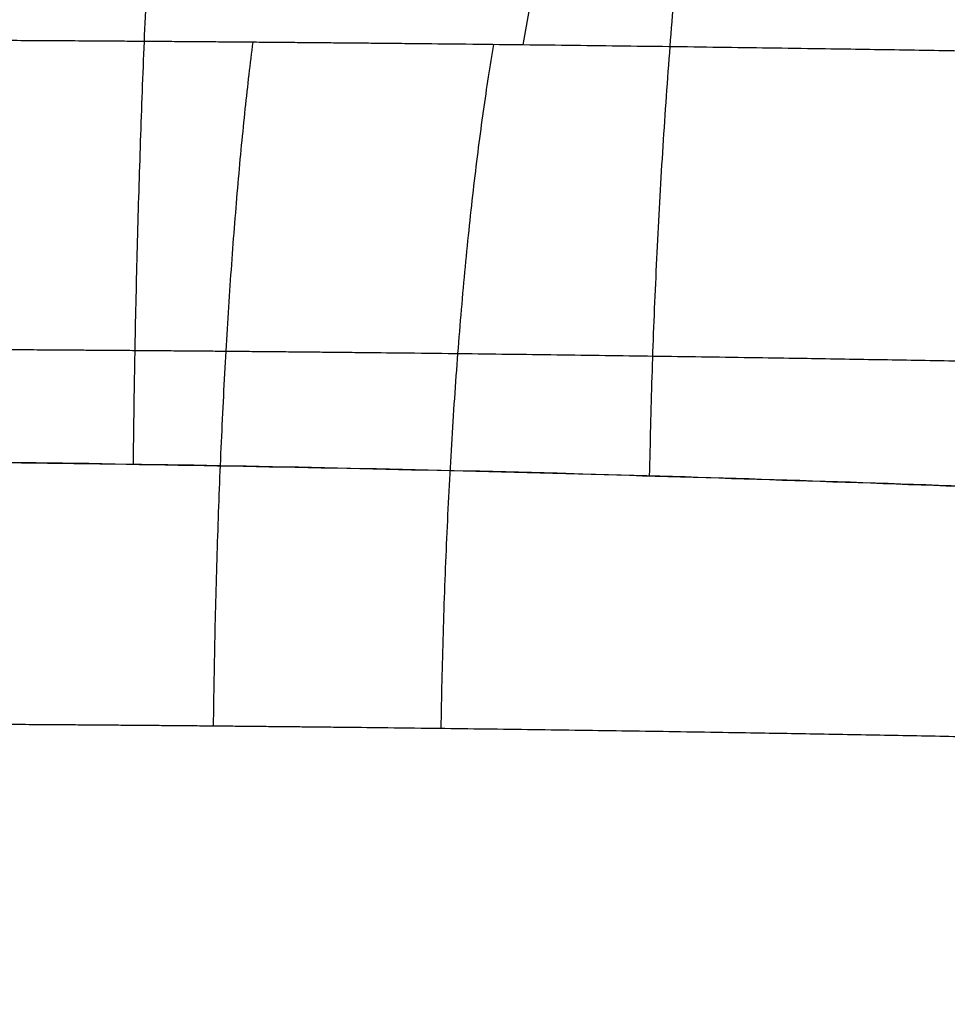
# Model space of a CAD drawing. Header units: millimetres. Extents: x -605 to 605, y -150 to 0.
# Tile 23 of 40: x 2.55 to 7.39, y -113.76 to -108.62. Entities that reach past the tile are written whole.
import ezdxf

# ---------------------------------------------------------------- set-up
doc = ezdxf.new("R2010")
doc.units = ezdxf.units.MM
doc.header["$MEASUREMENT"] = 0
doc.layers.add('Default', color=7, linetype='Continuous', true_color=0x000000)

msp = doc.modelspace()

# ---------------------------------------------------------------- linework, layer by layer
at = {"layer": 'Default'}
for points, weights in [([(3.144631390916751, -110.9419334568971, -22.78401398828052), (3.193012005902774, -106.4412377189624, -22.77735267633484), (3.685736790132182, -103.4569190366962, -26.11047605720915)], [0.9999992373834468, 0.9118895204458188, 1.000002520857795]), ([(5.838212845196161, -111.0024532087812, 22.24669123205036), (5.923978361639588, -106.4957738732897, 22.22418383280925), (6.838077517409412, -103.5111742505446, 25.47604618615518)], [0.9999999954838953, 0.9116637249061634, 1.000000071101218]), ([(3.767122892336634, -108.7403768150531, 35.27267185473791), (3.586122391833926, -110.1634627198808, 33.67691753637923), (3.561159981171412, -112.30786571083, 33.60425937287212)], [0.9999999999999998, 0.9189504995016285, 1.000000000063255]), ([(5.02346347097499, -108.7525617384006, 35.11611542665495), (4.782121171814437, -110.175686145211, 33.52756594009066), (4.749031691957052, -112.3206543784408, 33.45660807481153)], [1, 0.9189093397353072, 1.000000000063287])]:
    msp.add_rational_spline(points, weights, degree=2, dxfattribs=at)
msp.add_open_spline([(5.895352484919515, -104.688490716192, 39.62827692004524), (5.655946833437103, -106.0437571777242, 38.11679857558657), (5.416252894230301, -107.3990201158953, 36.60536232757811), (5.176097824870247, -108.7542770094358, 35.09399304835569)], degree=3, dxfattribs=at)
for points, weights, knots in [([(27.68886949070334, -109.5688196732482, -22.2131255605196), (28.20788813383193, -109.6003752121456, -21.56774978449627), (28.70544856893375, -109.6315213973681, -20.90283354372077), (29.65618297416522, -109.692427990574, -19.53407121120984), (30.11065223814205, -109.722267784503, -18.82774483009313), (31.3867654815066, -109.8077603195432, -16.68173173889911), (32.12921357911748, -109.8597183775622, -15.20483174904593), (33.40191158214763, -109.9512376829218, -12.16553754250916), (33.93334999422, -109.9905622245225, -10.60035515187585), (34.46156636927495, -110.030317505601, -8.586913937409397), (34.56051221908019, -110.0377993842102, -8.180679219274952), (34.74325617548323, -110.0516592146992, -7.368294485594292), (34.8272274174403, -110.0580512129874, -6.961569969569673), (35.05721724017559, -110.0756350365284, -5.740023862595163), (35.18132533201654, -110.0851915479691, -4.923969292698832), (35.46774968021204, -110.1072624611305, -2.469491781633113), (35.54448187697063, -110.1132778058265, -0.8256502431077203), (35.48662269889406, -110.1087812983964, 1.652847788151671), (35.43840310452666, -110.1050386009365, 2.481018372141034), (35.28248157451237, -110.0929752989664, 4.141658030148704), (35.17540243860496, -110.0847256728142, 4.966573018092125), (34.77029406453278, -110.053645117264, 7.414896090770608), (34.3877734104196, -110.0244798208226, 9.018826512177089), (33.6495645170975, -109.969748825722, 11.37549583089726), (33.37514976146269, -109.9494648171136, 12.15548514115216), (32.9216368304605, -109.9166931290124, 13.31278668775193), (32.76359505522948, -109.9053022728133, 13.69621164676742), (32.43266530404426, -109.8816267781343, 14.46050860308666), (32.25969855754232, -109.86936418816, 14.84143657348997), (31.36315116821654, -109.8063581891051, 16.72653844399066), (30.54776449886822, -109.7506759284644, 18.1678000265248), (28.72608671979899, -109.6321536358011, 20.92313446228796), (27.71996957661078, -109.5693730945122, 22.23682432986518), (26.06420632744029, -109.4725866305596, 24.10879659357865), (25.4853047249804, -109.4396922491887, 24.71861051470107), (24.29102104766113, -109.3743445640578, 25.89042771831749), (23.67618598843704, -109.3418832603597, 26.45233749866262), (21.77874120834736, -109.2456486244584, 28.06845123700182), (20.44369227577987, -109.1832291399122, 29.05308338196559), (18.33635519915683, -109.0948423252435, 30.38985193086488), (17.61603432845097, -109.0662859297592, 30.81220446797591), (16.14035928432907, -109.01137770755, 31.60841078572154), (15.38216210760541, -108.9849822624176, 31.98339876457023), (13.08941940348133, -108.9111310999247, 33.0177775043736), (11.52485274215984, -108.8684144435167, 33.59403059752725), (8.327033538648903, -108.798400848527, 34.52391894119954), (6.692984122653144, -108.7710660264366, 34.87780827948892), (4.606083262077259, -108.747935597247, 35.17569225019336), (4.186029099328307, -108.7438598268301, 35.22803045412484), (3.348216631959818, -108.7368937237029, 35.31731329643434), (2.929631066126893, -108.7340005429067, 35.35439064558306), (1.675292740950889, -108.7270677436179, 35.44322860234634), (0.8407640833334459, -108.72473268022, 35.47265243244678), (-4.383468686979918e-06, -108.7247181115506, 35.47282933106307)], [0.9999999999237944, 0.9999999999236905, 0.9999999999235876, 0.9999999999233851, 0.9999999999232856, 0.9999999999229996, 0.9999999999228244, 0.9999999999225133, 0.999999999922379, 0.9999999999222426, 0.999999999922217, 0.999999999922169, 0.9999999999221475, 0.9999999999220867, 0.9999999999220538, 0.9999999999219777, 0.9999999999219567, 0.9999999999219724, 0.9999999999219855, 0.9999999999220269, 0.9999999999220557, 0.9999999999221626, 0.9999999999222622, 0.9999999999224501, 0.9999999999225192, 0.9999999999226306, 0.9999999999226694, 0.9999999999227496, 0.999999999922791, 0.9999999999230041, 0.999999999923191, 0.9999999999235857, 0.9999999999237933, 0.9999999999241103, 0.9999999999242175, 0.99999999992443, 0.9999999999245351, 0.999999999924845, 0.9999999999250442, 0.9999999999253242, 0.9999999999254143, 0.9999999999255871, 0.9999999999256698, 0.9999999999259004, 0.9999999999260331, 0.9999999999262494, 0.9999999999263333, 0.9999999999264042, 0.9999999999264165, 0.999999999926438, 0.9999999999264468, 0.999999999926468, 0.9999999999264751, 0.9999999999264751], [-0.1633326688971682, -0.1633326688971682, -0.1633326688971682, -0.1633326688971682, -0.1608326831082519, -0.1608326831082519, -0.1583326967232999, -0.1583326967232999, -0.1533327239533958, -0.1533327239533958, -0.1483327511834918, -0.1483327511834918, -0.1470827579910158, -0.1470827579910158, -0.1458327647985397, -0.1458327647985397, -0.1433327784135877, -0.1433327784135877, -0.1383328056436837, -0.1383328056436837, -0.1358328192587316, -0.1358328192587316, -0.1333328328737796, -0.1333328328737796, -0.1283328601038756, -0.1283328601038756, -0.1258328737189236, -0.1258328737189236, -0.1245828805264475, -0.1245828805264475, -0.1233328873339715, -0.1233328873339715, -0.1183329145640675, -0.1183329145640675, -0.1133329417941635, -0.1133329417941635, -0.1108329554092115, -0.1108329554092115, -0.1083329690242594, -0.1083329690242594, -0.1033329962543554, -0.1033329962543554, -0.1008330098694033, -0.1008330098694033, -0.09833302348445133, -0.09833302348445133, -0.09333305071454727, -0.09333305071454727, -0.0883330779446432, -0.0883330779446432, -0.08708308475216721, -0.08708308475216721, -0.08583309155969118, -0.08583309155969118, -0.08333310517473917, -0.08333310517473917, -0.08333310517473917, -0.08333310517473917]), ([(-26.68102252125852, -111.1938065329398, -21.47748911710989), (-27.18134495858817, -111.2259276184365, -20.85507086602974), (-27.6603327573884, -111.2575718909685, -20.21469302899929), (-28.5753065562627, -111.3194343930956, -18.89729085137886), (-29.01195684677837, -111.3497120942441, -18.21911992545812), (-30.25102695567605, -111.4373332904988, -16.1357566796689), (-30.9693366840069, -111.4905267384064, -14.70555267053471), (-32.19966478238, -111.5838288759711, -11.76556379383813), (-32.71163442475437, -111.6239708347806, -10.25585078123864), (-33.22059306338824, -111.664336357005, -8.316749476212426), (-33.31580466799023, -111.6719621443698, -7.926287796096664), (-33.49279008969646, -111.6862037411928, -7.140428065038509), (-33.57460801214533, -111.6927655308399, -6.744684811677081), (-33.79823602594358, -111.7107707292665, -5.557882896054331), (-33.91865769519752, -111.720607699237, -4.765868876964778), (-34.19618229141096, -111.7432681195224, -2.386787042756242), (-34.26992392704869, -111.7493319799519, -0.7967014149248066), (-34.21426890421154, -111.7447966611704, 1.594902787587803), (-34.16791140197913, -111.7409780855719, 2.393110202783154), (-34.01838081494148, -111.7287408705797, 3.992084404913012), (-33.91463974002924, -111.7203115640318, 4.795236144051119), (-33.52191796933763, -111.688457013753, 7.172853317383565), (-33.15169880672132, -111.6586657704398, 8.724899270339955), (-32.19985566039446, -111.5840264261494, 11.76489531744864), (-31.61828343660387, -111.5391819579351, 13.25285065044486), (-30.58160640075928, -111.4621652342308, 15.43570748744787), (-30.20856213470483, -111.4348742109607, 16.15444765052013), (-29.4190512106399, -111.3782850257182, 17.55301267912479), (-29.00139850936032, -111.3489425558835, 18.23553374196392), (-27.68073462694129, -111.2582608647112, 20.23389444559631), (-26.71024377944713, -111.1943416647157, 21.50098961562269), (-25.11749673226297, -111.0960029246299, 23.30297380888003), (-24.56382284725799, -111.0628364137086, 23.88697475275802), (-23.40916041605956, -110.9961268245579, 25.02117534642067), (-22.8124189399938, -110.9628615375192, 25.56701701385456), (-20.97739021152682, -110.8646988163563, 27.1308375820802), (-19.68924653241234, -110.8011456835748, 28.08067944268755), (-17.66114495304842, -110.7114717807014, 29.36766497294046), (-16.9691840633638, -110.6824856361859, 29.77356282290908), (-15.55234855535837, -110.626922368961, 30.5386659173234), (-14.82681530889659, -110.6002409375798, 30.89814552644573), (-12.60613733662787, -110.5248509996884, 31.901192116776), (-11.087331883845, -110.4811027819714, 32.46097081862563), (-8.752036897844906, -110.4273150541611, 33.13820395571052), (-7.961386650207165, -110.4112369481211, 33.33729412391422), (-6.376080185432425, -110.3838454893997, 33.67696904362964), (-5.582123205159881, -110.3723950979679, 33.81767756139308), (-3.195150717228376, -110.3447926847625, 34.15490496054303), (-1.597036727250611, -110.335490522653, 34.26687124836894), (0.8093683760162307, -110.335534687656, 34.26636248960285), (1.612871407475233, -110.3379041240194, 34.2380253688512), (2.820499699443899, -110.3449387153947, 34.15247068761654), (3.223469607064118, -110.3478741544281, 34.11676615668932), (4.030094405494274, -110.3549427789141, 34.03078149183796), (4.434531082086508, -110.3590787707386, 33.98037428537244), (6.443863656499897, -110.3825514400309, 33.6934770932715), (8.017272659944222, -110.4102920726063, 33.35263049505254), (11.0971721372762, -110.4813741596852, 32.45674969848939), (12.60417233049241, -110.5247490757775, 31.90152091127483), (14.8130751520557, -110.5997677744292, 30.90462860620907), (15.54352522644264, -110.626580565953, 30.54324377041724), (16.96582694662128, -110.6823891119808, 29.77556013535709), (17.65999884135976, -110.7114106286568, 29.36839279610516), (19.69157791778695, -110.8012800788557, 28.07919863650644), (20.9788479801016, -110.8647660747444, 27.1294453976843), (22.80890369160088, -110.9626931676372, 25.57008713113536), (23.40207464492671, -110.9957382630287, 25.02774774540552), (24.55428152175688, -111.0622665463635, 23.8967293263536), (25.11293845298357, -111.0957681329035, 23.30798196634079), (26.71108969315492, -111.1943679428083, 21.50032815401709), (27.68236352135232, -111.2583478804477, 20.23153445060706), (29.44144845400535, -111.379189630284, 17.56956756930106), (30.22911055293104, -111.435994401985, 16.17661215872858), (31.09522754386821, -111.5002830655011, 14.35453775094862), (31.26233783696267, -111.5127967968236, 13.98631225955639), (31.58205728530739, -111.536957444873, 13.24751295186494), (31.73485708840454, -111.5485918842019, 12.87660277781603), (32.17312598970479, -111.582047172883, 11.75759855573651), (32.43819440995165, -111.60274487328, 11.00378565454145), (33.1520369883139, -111.6586635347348, 8.723624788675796), (33.5215761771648, -111.6884330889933, 7.173062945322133), (33.9132259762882, -111.7201850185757, 4.804720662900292), (34.01674882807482, -111.7286131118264, 4.006754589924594), (34.16750511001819, -111.7409388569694, 2.400198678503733), (34.21412564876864, -111.7447629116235, 1.599003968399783), (34.27006684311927, -111.7493572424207, -0.7987223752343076), (34.19587944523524, -111.7432109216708, -2.389051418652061), (33.91895448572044, -111.7206614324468, -4.76348877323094), (33.79895781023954, -111.7108972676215, -5.552961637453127), (33.57661902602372, -111.6929350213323, -6.734544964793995), (33.49544585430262, -111.686405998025, -7.12793972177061), (33.31878574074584, -111.6722488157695, -7.913723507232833), (33.22313540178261, -111.6646066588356, -8.306649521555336), (32.7125716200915, -111.6240057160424, -10.25389690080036), (32.19904760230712, -111.5838611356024, -11.76718190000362), (30.96901688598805, -111.4904256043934, -14.7061728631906), (30.25190573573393, -111.4374233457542, -16.13334418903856), (29.01929595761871, -111.3502224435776, -18.20724279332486), (28.58044013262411, -111.319797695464, -18.88963925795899), (27.66237288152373, -111.2577021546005, -20.21201336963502), (27.18205803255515, -111.2259614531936, -20.85418511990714), (26.68100611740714, -111.1938048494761, -21.47750959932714)], [0.9580250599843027, 0.9579678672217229, 0.9579112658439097, 0.9578002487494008, 0.9577456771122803, 0.9575873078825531, 0.9574903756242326, 0.9573194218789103, 0.9572453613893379, 0.9571707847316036, 0.9571566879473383, 0.957130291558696, 0.9571180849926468, 0.9570846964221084, 0.9570663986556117, 0.9570242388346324, 0.9570129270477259, 0.9570213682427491, 0.9570284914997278, 0.9570512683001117, 0.9570669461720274, 0.9571261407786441, 0.9571813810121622, 0.9573190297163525, 0.9574014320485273, 0.9575419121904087, 0.9575915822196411, 0.9576940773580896, 0.9577470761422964, 0.957910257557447, 0.9580244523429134, 0.958198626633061, 0.9582571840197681, 0.9583743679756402, 0.9584326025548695, 0.9586037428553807, 0.9587135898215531, 0.958867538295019, 0.9589171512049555, 0.9590117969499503, 0.9590571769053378, 0.9591847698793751, 0.9592584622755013, 0.9593486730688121, 0.9593755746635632, 0.9594211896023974, 0.9594403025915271, 0.9594862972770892, 0.9595017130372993, 0.95950163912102, 0.9594976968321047, 0.9594860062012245, 0.9594811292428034, 0.9594693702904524, 0.9594624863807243, 0.9594234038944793, 0.9593771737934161, 0.9592579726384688, 0.9591850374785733, 0.9590579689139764, 0.959012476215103, 0.9589172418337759, 0.9588676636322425, 0.9587133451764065, 0.9586036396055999, 0.9584329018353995, 0.9583750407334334, 0.9582581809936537, 0.9581990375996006, 0.9580243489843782, 0.9579100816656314, 0.9576926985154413, 0.9575896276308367, 0.9574723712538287, 0.9574495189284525, 0.9574053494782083, 0.957383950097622, 0.9573225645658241, 0.9572845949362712, 0.9571811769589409, 0.9571261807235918, 0.9570671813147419, 0.9570515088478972, 0.9570285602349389, 0.9570214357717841, 0.9570128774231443, 0.9570243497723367, 0.9570662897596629, 0.9570844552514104, 0.9571177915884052, 0.9571298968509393, 0.9571561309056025, 0.9571702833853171, 0.9572453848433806, 0.957319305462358, 0.9574906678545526, 0.9575871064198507, 0.957744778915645, 0.9577995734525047, 0.9579110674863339, 0.957967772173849, 0.9580250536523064], [-9.424905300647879e-12, -9.424905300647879e-12, -9.424905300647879e-12, -9.424905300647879e-12, 2.494799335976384, 2.494799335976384, 4.989598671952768, 4.989598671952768, 9.979197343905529, 9.979197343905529, 14.96879601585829, 14.96879601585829, 16.21619568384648, 16.21619568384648, 17.46359535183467, 17.46359535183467, 19.95839468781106, 19.95839468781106, 24.94799335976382, 24.94799335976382, 27.44279269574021, 27.44279269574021, 29.93759203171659, 29.93759203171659, 34.92719070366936, 34.92719070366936, 39.91678937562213, 39.91678937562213, 42.41158871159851, 42.41158871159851, 44.90638804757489, 44.90638804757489, 49.89598671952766, 49.89598671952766, 52.39078605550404, 52.39078605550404, 54.88558539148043, 54.88558539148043, 59.87518406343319, 59.87518406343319, 62.36998339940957, 62.36998339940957, 64.86478273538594, 64.86478273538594, 69.8543814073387, 69.8543814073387, 72.34918074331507, 72.34918074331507, 74.84398007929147, 74.84398007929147, 79.83357875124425, 79.83357875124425, 82.3283780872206, 82.3283780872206, 83.57577775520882, 83.57577775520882, 84.823177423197, 84.823177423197, 89.81277609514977, 89.81277609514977, 94.80237476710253, 94.80237476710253, 97.29717410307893, 97.29717410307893, 99.79197343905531, 99.79197343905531, 104.7815721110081, 104.7815721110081, 107.2763714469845, 107.2763714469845, 109.7711707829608, 109.7711707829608, 114.7607694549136, 114.7607694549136, 119.7503681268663, 119.7503681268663, 120.9977677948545, 120.9977677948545, 122.2451674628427, 122.2451674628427, 124.7399667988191, 124.7399667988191, 129.7295654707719, 129.7295654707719, 132.2243648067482, 132.2243648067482, 134.7191641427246, 134.7191641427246, 139.7087628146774, 139.7087628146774, 142.2035621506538, 142.2035621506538, 143.450961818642, 143.450961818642, 144.6983614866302, 144.6983614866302, 149.6879601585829, 149.6879601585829, 154.6775588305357, 154.6775588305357, 157.1723581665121, 157.1723581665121, 159.6671575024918, 159.6671575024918, 159.6671575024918, 159.6671575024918]), ([(26.25382994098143, -113.1818848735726, -21.22740369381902), (26.74899088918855, -113.2153549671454, -20.61313487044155), (27.22379443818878, -113.2484011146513, -19.98013631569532), (28.13183888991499, -113.3130887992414, -18.67586556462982), (28.56599737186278, -113.3447897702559, -18.00268716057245), (29.78586939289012, -113.4356841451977, -15.95597155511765), (30.49597630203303, -113.4909596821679, -14.54696548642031), (31.715154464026, -113.588503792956, -11.64207157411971), (32.22424851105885, -113.6304200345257, -10.14618449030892), (32.73067897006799, -113.6728367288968, -8.2201092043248), (32.82556511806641, -113.6808215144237, -7.831417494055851), (33.00082231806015, -113.6956141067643, -7.054054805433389), (33.08135200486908, -113.7024362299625, -6.664873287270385), (33.30194526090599, -113.7212064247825, -5.495848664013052), (33.42104077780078, -113.7314133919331, -4.714527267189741), (33.69585819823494, -113.7549827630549, -2.364741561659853), (33.76950786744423, -113.7614094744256, -0.7904841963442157), (33.71398510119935, -113.7566067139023, 1.582647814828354), (33.66771182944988, -113.7526090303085, 2.375656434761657), (33.51808493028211, -113.7397241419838, 3.96571690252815), (33.41534881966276, -113.7309148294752, 4.755368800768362), (33.02670450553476, -113.6977285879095, 7.098959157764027), (32.66035085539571, -113.6666458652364, 8.631897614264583), (31.95213161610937, -113.6082108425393, 10.88777591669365), (31.6895187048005, -113.5866143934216, 11.63245285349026), (31.25515678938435, -113.551691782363, 12.73838522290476), (31.10362637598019, -113.539538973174, 13.10517993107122), (30.78689473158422, -113.5143301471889, 13.83502252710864), (30.62135357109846, -113.5012740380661, 14.19876729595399), (29.76339555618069, -113.4342005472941, 15.99862588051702), (28.98348633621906, -113.3749620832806, 17.37380948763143), (27.24340419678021, -113.2490622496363, 19.99963734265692), (26.28321489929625, -113.1824489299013, 21.25027207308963), (24.70462633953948, -113.0798715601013, 23.03079201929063), (24.15295217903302, -113.0450279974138, 23.610525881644), (23.01578297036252, -112.9758734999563, 24.72364980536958), (22.4304589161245, -112.9415303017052, 25.25729592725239), (20.62538431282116, -112.839798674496, 26.79104672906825), (19.35675805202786, -112.7739085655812, 27.72428580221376), (17.35595312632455, -112.6806896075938, 28.99038070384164), (16.67264586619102, -112.6506033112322, 29.39003677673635), (15.27255336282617, -112.5927416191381, 30.14360648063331), (14.55403366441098, -112.5649646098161, 30.4980712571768), (12.38116850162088, -112.4872430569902, 31.47594040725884), (10.89980783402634, -112.4423421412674, 32.02011828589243), (7.873034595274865, -112.3687685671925, 32.89806585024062), (6.327626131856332, -112.3400764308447, 33.23184787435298), (4.354383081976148, -112.3157988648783, 33.51279812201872), (3.957204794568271, -112.3115210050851, 33.56216076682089), (3.165115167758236, -112.304210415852, 33.64635797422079), (2.769458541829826, -112.3011749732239, 33.68131559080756), (1.583636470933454, -112.2938999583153, 33.76508922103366), (0.7946171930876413, -112.2914495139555, 33.79283383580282), (9.041733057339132e-12, -112.2914342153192, 33.79300059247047)], [1.000000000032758, 1.000000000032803, 1.000000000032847, 1.000000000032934, 1.000000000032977, 1.0000000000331, 1.000000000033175, 1.000000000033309, 1.000000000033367, 1.000000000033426, 1.000000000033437, 1.000000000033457, 1.000000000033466, 1.000000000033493, 1.000000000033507, 1.000000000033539, 1.000000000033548, 1.000000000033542, 1.000000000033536, 1.000000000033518, 1.000000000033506, 1.00000000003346, 1.000000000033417, 1.000000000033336, 1.000000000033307, 1.000000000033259, 1.000000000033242, 1.000000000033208, 1.00000000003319, 1.000000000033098, 1.000000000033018, 1.000000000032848, 1.000000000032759, 1.000000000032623, 1.000000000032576, 1.000000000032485, 1.00000000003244, 1.000000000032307, 1.000000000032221, 1.000000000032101, 1.000000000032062, 1.000000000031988, 1.000000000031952, 1.000000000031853, 1.000000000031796, 1.000000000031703, 1.000000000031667, 1.000000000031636, 1.000000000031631, 1.000000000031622, 1.000000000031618, 1.000000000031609, 1.000000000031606, 1.000000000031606], [0.001717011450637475, 0.001717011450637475, 0.001717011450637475, 0.001717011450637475, 0.004107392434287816, 0.004107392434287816, 0.006497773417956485, 0.006497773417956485, 0.01127853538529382, 0.01127853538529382, 0.01605929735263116, 0.01605929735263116, 0.0172544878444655, 0.0172544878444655, 0.01844967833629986, 0.01844967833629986, 0.02084005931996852, 0.02084005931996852, 0.02562082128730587, 0.02562082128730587, 0.02801120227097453, 0.02801120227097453, 0.0304015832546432, 0.0304015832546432, 0.03518234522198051, 0.03518234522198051, 0.03757272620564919, 0.03757272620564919, 0.03876791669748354, 0.03876791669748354, 0.03996310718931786, 0.03996310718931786, 0.04474386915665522, 0.04474386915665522, 0.04952463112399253, 0.04952463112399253, 0.05191501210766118, 0.05191501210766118, 0.05430539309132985, 0.05430539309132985, 0.0590861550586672, 0.0590861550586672, 0.06147653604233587, 0.06147653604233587, 0.06386691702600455, 0.06386691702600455, 0.06864767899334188, 0.06864767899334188, 0.07342844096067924, 0.07342844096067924, 0.07462363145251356, 0.07462363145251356, 0.07581882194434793, 0.07581882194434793, 0.07820920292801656, 0.07820920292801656, 0.07820920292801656, 0.07820920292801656])]:
    msp.add_rational_spline(points, weights, degree=3, knots=knots, dxfattribs=at)
msp.add_open_spline([(2.018050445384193e-09, -110.917237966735, -22.99997008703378), (0.7450786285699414, -110.9172355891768, -23.00002050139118), (1.485218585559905, -110.9214045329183, -22.96386779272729), (2.583622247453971, -110.93356611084, -22.85746078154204), (2.948042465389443, -110.9386078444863, -22.81327069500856), (3.673520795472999, -110.9506242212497, -22.70778721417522), (4.03458041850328, -110.9575976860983, -22.64650149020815), (5.112691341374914, -110.9813452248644, -22.43686028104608), (5.824676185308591, -111.0008505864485, -22.2627204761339), (6.882404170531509, -111.0353470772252, -21.94933312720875), (7.233174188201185, -111.0477138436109, -21.83623937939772), (7.931695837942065, -111.074170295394, -21.59228065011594), (8.279877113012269, -111.0882825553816, -21.46110954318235), (8.969475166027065, -111.117985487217, -21.18217783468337), (9.310841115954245, -111.1335675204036, -21.03443661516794), (9.982757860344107, -111.1659172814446, -20.72399396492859), (10.31398705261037, -111.1827033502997, -20.56113971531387), (11.29364208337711, -111.2347090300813, -20.04992064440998), (11.92810164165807, -111.2715863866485, -19.67900733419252), (13.16002944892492, -111.3486338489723, -18.87740749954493), (13.75756062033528, -111.3888118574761, -18.44666203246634), (14.62574342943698, -111.4507871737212, -17.75461781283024), (14.91032634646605, -111.4717200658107, -17.51634872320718), (15.46918054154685, -111.5139569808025, -17.02482547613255), (15.7421068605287, -111.5351536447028, -16.77282569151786), (16.53911966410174, -111.5985700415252, -16.00059458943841), (17.04250544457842, -111.6407054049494, -15.46313114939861), (17.75647380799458, -111.7028429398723, -14.62358969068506), (17.98761154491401, -111.7233778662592, -14.33818482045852), (18.43631898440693, -111.7639503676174, -13.7563644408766), (18.6538825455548, -111.7839868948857, -13.45994391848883), (19.28587129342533, -111.8431390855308, -12.55387558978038), (19.68027330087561, -111.8813454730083, -11.9264720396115), (20.41010275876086, -111.9538149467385, -10.62934766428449), (20.74145086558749, -111.9876711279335, -9.966653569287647), (21.33711152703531, -112.0497017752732, -8.618713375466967), (21.60161843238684, -112.0778728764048, -7.932576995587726), (21.94842824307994, -112.1153338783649, -6.885420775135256), (22.05570642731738, -112.1270216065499, -6.533376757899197), (22.25363716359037, -112.1487122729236, -5.823312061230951), (22.34430836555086, -112.1587149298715, -5.465298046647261), (22.50866216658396, -112.1769310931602, -4.743161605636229), (22.58245783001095, -112.1851611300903, -4.378449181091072), (22.71242368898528, -112.1997240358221, -3.644830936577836), (22.76835773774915, -112.206018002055, -3.277131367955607), (22.90895639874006, -112.2218688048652, -2.174842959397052), (22.96662373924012, -112.2284428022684, -1.439762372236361), (23.01193717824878, -112.233502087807, 0.03087215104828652), (22.99936752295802, -112.2320451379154, 0.7664272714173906), (22.90286735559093, -112.2211312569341, 2.237976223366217), (22.81896660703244, -112.2116762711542, 2.97475716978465), (22.57853792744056, -112.1847005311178, 4.445712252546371), (22.42333692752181, -112.1673479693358, 5.170819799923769), (22.04612445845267, -112.125844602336, 6.596346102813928), (21.82398121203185, -112.1016839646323, 7.297542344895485), (21.31330135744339, -112.047240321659, 8.676660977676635), (21.02473568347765, -112.0169529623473, 9.354572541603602), (20.54101333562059, -111.9673829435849, 10.35391142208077), (20.37110876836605, -111.9501565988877, 10.68437686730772), (20.01470340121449, -111.9144949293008, 11.33794596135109), (19.82886104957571, -111.896134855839, 11.65984713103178), (19.25104562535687, -111.8398788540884, 12.60755572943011), (18.83773289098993, -111.8007001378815, 13.21717905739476), (17.95554356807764, -111.7201557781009, 14.39260494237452), (17.48673764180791, -111.6788105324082, 14.95846381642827), (16.4939369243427, -111.5950058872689, 16.04659201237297), (15.96905207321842, -111.552486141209, 16.56934649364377), (14.86480348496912, -111.4677994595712, 17.56672380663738), (14.29150088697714, -111.426064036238, 18.03586883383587), (13.10861967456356, -111.3453182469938, 18.91321519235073), (12.49824397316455, -111.3062392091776, 19.32219318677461), (11.2394165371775, -111.2317358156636, 20.08048443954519), (10.59137865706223, -111.1963239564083, 20.42971749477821), (9.254877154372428, -111.1301499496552, 21.06876843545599), (8.565024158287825, -111.0993675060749, 21.35856475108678), (7.173388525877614, -111.0446678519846, 21.86529727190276), (6.469361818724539, -111.0205991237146, 22.08364045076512), (4.333194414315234, -110.9591277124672, 22.63602100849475), (2.877048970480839, -110.9323865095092, 22.8680716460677), (1.387749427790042, -110.9220699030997, 22.95809555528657)], degree=3, knots=[-0.07299325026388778, -0.07299325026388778, -0.07299325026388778, -0.07299325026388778, -0.07075506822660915, -0.07075506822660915, -0.06963597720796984, -0.06963597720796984, -0.06851688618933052, -0.06851688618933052, -0.06627870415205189, -0.06627870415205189, -0.06515961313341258, -0.06515961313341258, -0.06404052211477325, -0.06404052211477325, -0.06292194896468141, -0.06292194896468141, -0.06180337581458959, -0.06180337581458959, -0.05956622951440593, -0.05956622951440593, -0.05732908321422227, -0.05732908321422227, -0.05621051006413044, -0.05621051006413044, -0.05509193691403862, -0.05509193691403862, -0.05285488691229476, -0.05285488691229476, -0.05173636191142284, -0.05173636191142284, -0.05061783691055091, -0.05061783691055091, -0.04838078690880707, -0.04838078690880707, -0.04614373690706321, -0.04614373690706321, -0.04390556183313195, -0.04390556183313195, -0.04278647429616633, -0.04278647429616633, -0.0416673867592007, -0.0416673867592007, -0.04054829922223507, -0.04054829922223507, -0.03942921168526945, -0.03942921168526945, -0.03719103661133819, -0.03719103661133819, -0.03495272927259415, -0.03495272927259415, -0.03271442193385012, -0.03271442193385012, -0.03047611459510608, -0.03047611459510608, -0.02823780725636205, -0.02823780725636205, -0.02600061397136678, -0.02600061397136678, -0.02488201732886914, -0.02488201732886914, -0.02376342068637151, -0.02376342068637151, -0.02152622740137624, -0.02152622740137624, -0.01928903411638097, -0.01928903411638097, -0.01705208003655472, -0.01705208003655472, -0.01481512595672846, -0.01481512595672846, -0.01257817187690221, -0.01257817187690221, -0.01034121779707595, -0.01034121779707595, -0.008103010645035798, -0.008103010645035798, -0.005864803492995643, -0.005864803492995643, -0.001388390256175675, -0.001388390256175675, -0.001388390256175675, -0.001388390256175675], dxfattribs=at)

doc.saveas('drawing.dxf')
